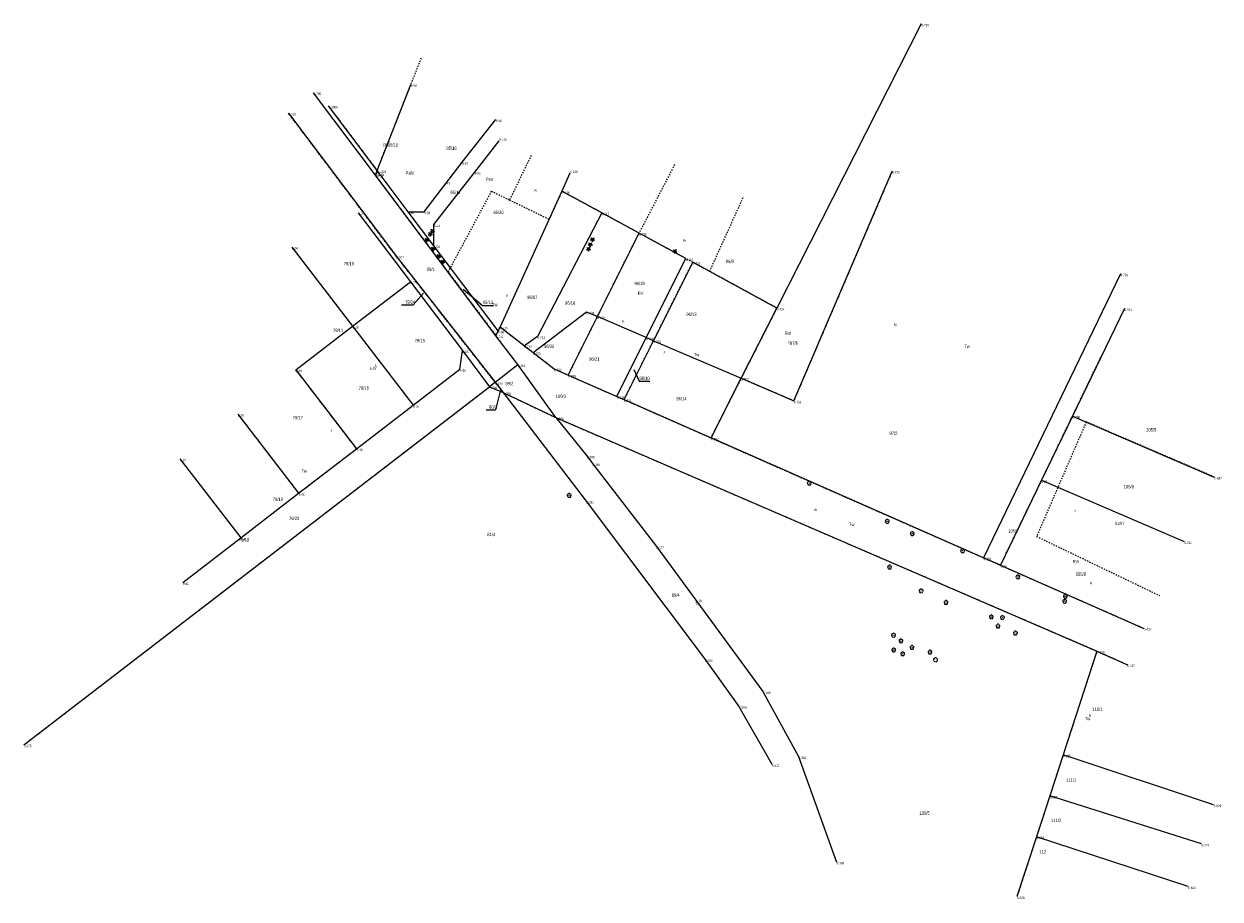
# Model space of a CAD drawing. Header units: metres. Extents: x -1013 to 1493500, y -5789517 to 1032.
# Tile 7 of 66: x 1493050 to 1493500, y -5788159 to -5787830. Entities that reach past the tile are written whole.
import ezdxf
from ezdxf.xclip import XClip

# ---------------------------------------------------------------- set-up
doc = ezdxf.new("R2010")
doc.units = ezdxf.units.M
doc.header["$MEASUREMENT"] = 0
doc.header["$XCLIPFRAME"] = 0
doc.linetypes.add('GUZ', pattern=[1, 0.5, -0.5])
doc.layers.add('820-G Rysunki Obrazki', color=7, linetype='Continuous')
for name, color, linetype, lineweight in [('ex_02_DXF_MZ_500_1_Dzialki7', 7, 'Continuous', 18), ('ex_02_DXF_MZ_500_1_Numery_dzialek7', 7, 'Continuous', 18), ('ex_02_DXF_MZ_500_1_Numery_konturow3', 3, 'Continuous', 18), ('ex_02_DXF_MZ_500_1_Numery_punktow7', 7, 'Continuous', 18), ('ex_02_DXF_MZ_500_1_Numery_uzytkow3', 3, 'Continuous', 18), ('ex_02_DXF_MZ_500_1_OBOP_T_03', 3, 'Continuous', 18), ('ex_02_DXF_MZ_500_1_OBOP_T_13', 3, 'Continuous', 18), ('ex_02_DXF_MZ_500_1_Uzytki3', 3, 'Continuous', 18)]:
    doc.layers.add(name, color=color, linetype=linetype, lineweight=lineweight)
doc.styles.add('STYL_AUTOMATYCZNY_4', font='Arial.ttf', dxfattribs={"width": 0.7})

# ---------------------------------------------------------------- blocks, each defined once
blk = doc.blocks.new('Rysunek_2_1', base_point=(-5953959.03, -11577858.29))
at = {"layer": 'ex_02_DXF_MZ_500_1_Dzialki7', "color": 7, "linetype": 'Continuous', "lineweight": 18}
for p, q in [((1493388, -5787830.17), (1493333.71, -5787937.05)), ((1493183.28, -5787885.33), (1493196.01, -5787852.93)), ((1493182.63, -5787886.98), (1493159.38, -5787856.01)), ((1493183.28, -5787885.33), (1493165, -5787860.99)), ((1493149.95, -5787863.75), (1493190.51, -5787917.58)), ((1493215.27, -5787882.2), (1493227.94, -5787866.12)), ((1493220.01, -5787885.89), (1493229.18, -5787874.09)), ((1493201.02, -5787900.81), (1493215.27, -5787882.2)), ((1493182.63, -5787886.98), (1493183.28, -5787885.33)), ((1493227.99, -5787947.41), (1493182.63, -5787886.98)), ((1493194.96, -5787900.78), (1493183.28, -5787885.33)), ((1493204.66, -5787905.62), (1493220.01, -5787885.89)), ((1493255.83, -5787886.24), (1493252.82, -5787893.08)), ((1493340.01, -5787971.93), (1493377.03, -5787885.52)), ((1493252.82, -5787893.08), (1493229.51, -5787944.1)), ((1493267.76, -5787901.2), (1493252.82, -5787893.08)), ((1493176.19, -5787901.18), (1493195.78, -5787927.11)), ((1493204.61, -5787913.56), (1493194.96, -5787900.78)), ((1493194.96, -5787900.78), (1493201.02, -5787900.81)), ((1493267.76, -5787901.2), (1493243.6, -5787947.66)), ((1493281.81, -5787908.84), (1493267.76, -5787901.2)), ((1493204.61, -5787913.56), (1493204.66, -5787905.62)), ((1493266.15, -5787940.22), (1493281.81, -5787908.84)), ((1493299.38, -5787918.39), (1493281.81, -5787908.84)), ((1493151.17, -5787914.1), (1493174.02, -5787943.84)), ((1493228.83, -5787945.59), (1493204.61, -5787913.56)), ((1493190.51, -5787917.58), (1493227.66, -5787964.92)), ((1493284.52, -5787948.11), (1493299.38, -5787918.39)), ((1493302.01, -5787919.82), (1493287.27, -5787949.29)), ((1493333.71, -5787937.05), (1493302.01, -5787919.82)), ((1493462.94, -5787924.15), (1493411.41, -5788030.96)), ((1493174.02, -5787943.84), (1493195.78, -5787927.11)), ((1493195.78, -5787927.11), (1493215.37, -5787953.04)), ((1493241.97, -5787953.74), (1493262.02, -5787938.45)), ((1493262.02, -5787938.45), (1493266.15, -5787940.22)), ((1493320.29, -5787963.45), (1493333.71, -5787937.05)), ((1493464.39, -5787937.25), (1493444.9, -5787977.64)), ((1493255.18, -5787962.23), (1493266.15, -5787940.22)), ((1493284.52, -5787948.11), (1493266.15, -5787940.22)), ((1493152.71, -5787960.22), (1493174.02, -5787943.84)), ((1493174.02, -5787943.84), (1493196.87, -5787973.57)), ((1493227.99, -5787947.41), (1493228.83, -5787945.59)), ((1493236.17, -5787958.3), (1493227.99, -5787947.41)), ((1493229.51, -5787944.1), (1493228.83, -5787945.59)), ((1493229.51, -5787944.1), (1493238.68, -5787951.19)), ((1493243.6, -5787947.66), (1493238.68, -5787951.19)), ((1493238.68, -5787951.19), (1493241.97, -5787953.74)), ((1493273.43, -5787970.26), (1493284.52, -5787948.11)), ((1493276.17, -5787971.47), (1493287.27, -5787949.29)), ((1493287.27, -5787949.29), (1493284.52, -5787948.11)), ((1493287.27, -5787949.29), (1493320.29, -5787963.45)), ((1493214.42, -5787960.07), (1493215.37, -5787953.04)), ((1493215.37, -5787953.04), (1493225.61, -5787966.6)), ((1493241.97, -5787953.74), (1493249.86, -5787959.88)), ((1493152.71, -5787960.22), (1493175.56, -5787989.95)), ((1493196.87, -5787973.57), (1493214.42, -5787960.07)), ((1493227.66, -5787964.92), (1493236.17, -5787958.3)), ((1493250.55, -5787978.25), (1493236.17, -5787958.3)), ((1493249.86, -5787959.88), (1493255.18, -5787962.23)), ((1493227.66, -5787964.92), (1493225.61, -5787966.6)), ((1493227.66, -5787964.92), (1493230.73, -5787968.83)), ((1493255.18, -5787962.23), (1493273.43, -5787970.26)), ((1493308.9, -5787985.86), (1493320.29, -5787963.45)), ((1493320.29, -5787963.45), (1493340.01, -5787971.93)), ((1493050.41, -5788101.31), (1493225.61, -5787966.6)), ((1493225.61, -5787966.6), (1493230.73, -5787968.83)), ((1493230.73, -5787968.83), (1493250.55, -5787978.25)), ((1493230.73, -5787968.83), (1493261.98, -5788009.72)), ((1493175.56, -5787989.95), (1493196.87, -5787973.57)), ((1493273.43, -5787970.26), (1493276.17, -5787971.47)), ((1493276.17, -5787971.47), (1493308.9, -5787985.86)), ((1493130.91, -5787976.98), (1493153.76, -5788006.7)), ((1493250.55, -5787978.25), (1493454.07, -5788066.03)), ((1493250.55, -5787978.25), (1493262.22, -5787992.67)), ((1493444.9, -5787977.64), (1493433.26, -5788001.78)), ((1493444.9, -5787977.64), (1493498.2, -5788000.57)), ((1493411.41, -5788030.96), (1493308.9, -5787985.86)), ((1493153.76, -5788006.7), (1493175.56, -5787989.95)), ((1493109.12, -5787993.74), (1493131.97, -5788023.47)), ((1493262.22, -5787992.67), (1493264.29, -5787995.5)), ((1493264.29, -5787995.5), (1493288.34, -5788026.66)), ((1493433.26, -5788001.78), (1493417.81, -5788033.78)), ((1493433.26, -5788001.78), (1493486.94, -5788024.89)), ((1493131.97, -5788023.47), (1493153.76, -5788006.7)), ((1493261.98, -5788009.72), (1493306.66, -5788069.21)), ((1493110.16, -5788040.23), (1493131.97, -5788023.47)), ((1493288.34, -5788026.66), (1493328.39, -5788081.26)), ((1493417.81, -5788033.78), (1493411.41, -5788030.96)), ((1493417.81, -5788033.78), (1493471.76, -5788057.51)), ((1493454.07, -5788066.03), (1493441.36, -5788105.07)), ((1493454.07, -5788066.03), (1493465.52, -5788071.17)), ((1493306.66, -5788069.21), (1493319.39, -5788086.85)), ((1493328.39, -5788081.26), (1493341.84, -5788105.76)), ((1493319.39, -5788086.85), (1493331.73, -5788108.62)), ((1493441.36, -5788105.07), (1493436.34, -5788120.54)), ((1493497.96, -5788123.85), (1493441.36, -5788105.07)), ((1493341.84, -5788105.76), (1493356.13, -5788145.41)), ((1493436.34, -5788120.54), (1493431.33, -5788135.87)), ((1493493.36, -5788138.61), (1493436.34, -5788120.54)), ((1493431.33, -5788135.87), (1493423.99, -5788158.41)), ((1493488.38, -5788154.62), (1493431.33, -5788135.87))]:
    blk.add_line(p, q, dxfattribs=at)
at = {"layer": 'ex_02_DXF_MZ_500_1_Numery_dzialek7', "color": 7, "linetype": 'Continuous', "lineweight": 18}
for p, q in [((1493200.69, -5787931.39), (1493196.84, -5787935.83)), ((1493215.68, -5787929.89), (1493222.97, -5787936)), ((1493192.5, -5787935.83), (1493196.84, -5787935.83)), ((1493222.97, -5787936), (1493227.03, -5787936)), ((1493279.86, -5787960.11), (1493281.92, -5787964.48)), ((1493281.92, -5787964.48), (1493285.93, -5787964.48)), ((1493229.64, -5787967.75), (1493227.77, -5787975.28)), ((1493224.3, -5787975.28), (1493227.77, -5787975.28))]:
    blk.add_line(p, q, dxfattribs=at)
at = {"layer": 'ex_02_DXF_MZ_500_1_OBOP_T_03', "color": 3, "linetype": 'Continuous', "lineweight": 18}
for p, q in [((1493201.13, -5787911.73), (1493201.61, -5787911.37)), ((1493201.61, -5787911.37), (1493201.42, -5787910.8)), ((1493201.42, -5787910.8), (1493201.91, -5787911.15)), ((1493201.91, -5787911.15), (1493202.39, -5787910.79)), ((1493202.39, -5787910.79), (1493202.21, -5787911.36)), ((1493202.21, -5787911.36), (1493202.7, -5787911.71)), ((1493202.47, -5787909.55), (1493202.95, -5787909.19)), ((1493203.07, -5787909.54), (1493202.47, -5787909.55)), ((1493202.95, -5787909.19), (1493202.76, -5787908.62)), ((1493202.76, -5787908.62), (1493203.25, -5787908.97)), ((1493203.26, -5787910.11), (1493203.07, -5787909.54)), ((1493203.25, -5787908.97), (1493203.73, -5787908.61)), ((1493203.44, -5787909.53), (1493203.26, -5787910.11)), ((1493203.34, -5787908.32), (1493203.82, -5787907.96)), ((1493203.94, -5787908.31), (1493203.34, -5787908.32)), ((1493204.04, -5787909.53), (1493203.44, -5787909.53)), ((1493203.73, -5787908.61), (1493203.55, -5787909.18)), ((1493203.55, -5787909.18), (1493204.04, -5787909.53)), ((1493203.82, -5787907.96), (1493203.63, -5787907.39)), ((1493203.63, -5787907.39), (1493204.12, -5787907.74)), ((1493204.13, -5787908.88), (1493203.94, -5787908.31)), ((1493204.12, -5787907.74), (1493204.6, -5787907.38)), ((1493204.31, -5787908.3), (1493204.13, -5787908.88)), ((1493204.91, -5787908.3), (1493204.31, -5787908.3)), ((1493204.6, -5787907.38), (1493204.42, -5787907.95)), ((1493204.42, -5787907.95), (1493204.91, -5787908.3)), ((1493263.53, -5787911.55), (1493264.01, -5787911.19)), ((1493264.13, -5787911.54), (1493263.53, -5787911.55)), ((1493264.01, -5787911.19), (1493263.81, -5787910.63)), ((1493263.81, -5787910.63), (1493264.3, -5787910.97)), ((1493264.32, -5787912.11), (1493264.13, -5787911.54)), ((1493264.3, -5787910.97), (1493264.79, -5787910.61)), ((1493264.5, -5787911.54), (1493264.32, -5787912.11)), ((1493265.1, -5787911.53), (1493264.5, -5787911.54)), ((1493264.79, -5787910.61), (1493264.61, -5787911.19)), ((1493264.61, -5787911.19), (1493265.1, -5787911.53)), ((1493201.73, -5787911.72), (1493201.13, -5787911.73)), ((1493201.92, -5787912.29), (1493201.73, -5787911.72)), ((1493202.1, -5787911.71), (1493201.92, -5787912.29)), ((1493202.7, -5787911.71), (1493202.1, -5787911.71)), ((1493203.56, -5787915.02), (1493204.04, -5787914.66)), ((1493204.16, -5787915.01), (1493203.56, -5787915.02)), ((1493204.04, -5787914.66), (1493203.85, -5787914.09)), ((1493203.85, -5787914.09), (1493204.34, -5787914.44)), ((1493204.35, -5787915.58), (1493204.16, -5787915.01)), ((1493204.34, -5787914.44), (1493204.82, -5787914.08)), ((1493204.53, -5787915), (1493204.35, -5787915.58)), ((1493205.13, -5787915), (1493204.53, -5787915)), ((1493204.82, -5787914.08), (1493204.64, -5787914.65)), ((1493204.64, -5787914.65), (1493205.13, -5787915)), ((1493262.01, -5787915.11), (1493262.49, -5787914.75)), ((1493262.61, -5787915.11), (1493262.01, -5787915.11)), ((1493262.49, -5787914.75), (1493262.3, -5787914.19)), ((1493262.3, -5787914.19), (1493262.79, -5787914.53)), ((1493262.8, -5787915.67), (1493262.61, -5787915.11)), ((1493262.69, -5787913.41), (1493263.17, -5787913.05)), ((1493263.29, -5787913.4), (1493262.69, -5787913.41)), ((1493262.79, -5787914.53), (1493263.27, -5787914.17)), ((1493262.98, -5787915.1), (1493262.8, -5787915.67)), ((1493263.17, -5787913.05), (1493262.98, -5787912.48)), ((1493262.98, -5787912.48), (1493263.47, -5787912.83)), ((1493263.58, -5787915.09), (1493262.98, -5787915.1)), ((1493263.27, -5787914.17), (1493263.09, -5787914.75)), ((1493263.09, -5787914.75), (1493263.58, -5787915.09)), ((1493263.48, -5787913.97), (1493263.29, -5787913.4)), ((1493263.47, -5787912.83), (1493263.95, -5787912.47)), ((1493263.66, -5787913.4), (1493263.48, -5787913.97)), ((1493264.26, -5787913.39), (1493263.66, -5787913.4)), ((1493263.95, -5787912.47), (1493263.77, -5787913.04)), ((1493263.77, -5787913.04), (1493264.26, -5787913.39)), ((1493294.5, -5787915.99), (1493294.98, -5787915.64)), ((1493295.1, -5787915.99), (1493294.5, -5787915.99)), ((1493294.98, -5787915.64), (1493294.79, -5787915.07)), ((1493294.79, -5787915.07), (1493295.28, -5787915.41)), ((1493295.29, -5787916.56), (1493295.1, -5787915.99)), ((1493295.28, -5787915.41), (1493295.76, -5787915.06)), ((1493295.47, -5787915.98), (1493295.29, -5787916.56)), ((1493296.07, -5787915.98), (1493295.47, -5787915.98)), ((1493295.76, -5787915.06), (1493295.58, -5787915.63)), ((1493295.58, -5787915.63), (1493296.07, -5787915.98)), ((1493205.66, -5787917.87), (1493206.14, -5787917.51)), ((1493206.26, -5787917.86), (1493205.66, -5787917.87)), ((1493206.14, -5787917.51), (1493205.95, -5787916.94)), ((1493205.95, -5787916.94), (1493206.44, -5787917.29)), ((1493206.45, -5787918.43), (1493206.26, -5787917.86)), ((1493206.44, -5787917.29), (1493206.92, -5787916.93)), ((1493206.63, -5787917.85), (1493206.45, -5787918.43)), ((1493207.23, -5787917.85), (1493206.63, -5787917.85)), ((1493206.92, -5787916.93), (1493206.74, -5787917.5)), ((1493206.74, -5787917.5), (1493207.23, -5787917.85)), ((1493207.2, -5787919.94), (1493207.68, -5787919.58)), ((1493207.8, -5787919.93), (1493207.2, -5787919.94)), ((1493207.68, -5787919.58), (1493207.49, -5787919.01)), ((1493207.49, -5787919.01), (1493207.98, -5787919.36)), ((1493207.99, -5787920.5), (1493207.8, -5787919.93)), ((1493207.98, -5787919.36), (1493208.46, -5787919)), ((1493208.17, -5787919.92), (1493207.99, -5787920.5)), ((1493208.77, -5787919.92), (1493208.17, -5787919.92)), ((1493208.46, -5787919), (1493208.28, -5787919.57)), ((1493208.28, -5787919.57), (1493208.77, -5787919.92))]:
    blk.add_line(p, q, dxfattribs=at)
for centre in [(1493201.91, -5787911.46), (1493203.25, -5787909.28), (1493204.12, -5787908.05), (1493264.31, -5787911.29), (1493204.34, -5787914.75), (1493262.79, -5787914.85), (1493263.47, -5787913.14), (1493295.28, -5787915.73), (1493206.44, -5787917.6), (1493207.98, -5787919.67)]:
    blk.add_circle(centre, 0.045, dxfattribs=at)
at = {"layer": 'ex_02_DXF_MZ_500_1_OBOP_T_13', "color": 3, "linetype": 'Continuous', "lineweight": 18}
for centre in [(1493345.85, -5788002.88), (1493255.55, -5788007.49), (1493375.19, -5788017.25), (1493384.6, -5788021.89), (1493403.54, -5788028.32), (1493376.06, -5788034.45), (1493424.34, -5788038.14), (1493387.95, -5788043.43), (1493442.19, -5788045.47), (1493397.32, -5788047.76), (1493441.95, -5788047.29), (1493414.36, -5788053.21), (1493418.53, -5788053.46), (1493377.55, -5788060.11), (1493416.84, -5788056.68), (1493423.43, -5788059.28), (1493380.35, -5788062.22), (1493377.63, -5788065.64), (1493381.01, -5788067.09), (1493384.51, -5788064.67), (1493391.3, -5788066.43), (1493393.35, -5788069.33)]:
    blk.add_circle(centre, 0.045, dxfattribs=at)
for centre, start, end in [((1493345.49, -5788002.77), 102.1445, 221.86), ((1493345.63, -5788003.18), 174.1482, 293.8542), ((1493345.85, -5788002.51), 30.1401, 149.8599), ((1493346.07, -5788003.18), 246.1458, 5.8518), ((1493346.21, -5788002.77), 318.14, 77.8555), ((1493255.19, -5788007.37), 102.1445, 221.86), ((1493255.33, -5788007.79), 174.1482, 293.8542), ((1493255.55, -5788007.12), 30.1401, 149.8599), ((1493255.77, -5788007.79), 246.1458, 5.8518), ((1493255.9, -5788007.37), 318.14, 77.8555), ((1493374.83, -5788017.14), 102.1445, 221.86), ((1493374.97, -5788017.55), 174.1482, 293.8542), ((1493375.19, -5788016.88), 30.1401, 149.8599), ((1493375.41, -5788017.55), 246.1458, 5.8518), ((1493375.55, -5788017.14), 318.14, 77.8555), ((1493384.24, -5788021.78), 102.1445, 221.86), ((1493384.38, -5788022.19), 174.1482, 293.8542), ((1493384.6, -5788021.52), 30.1401, 149.8599), ((1493384.82, -5788022.19), 246.1458, 5.8518), ((1493384.96, -5788021.78), 318.14, 77.8555), ((1493403.18, -5788028.21), 102.1445, 221.86), ((1493403.32, -5788028.62), 174.1482, 293.8542), ((1493403.54, -5788027.95), 30.1401, 149.8599), ((1493403.76, -5788028.62), 246.1458, 5.8518), ((1493403.9, -5788028.21), 318.14, 77.8555), ((1493375.71, -5788034.34), 102.1445, 221.86), ((1493375.84, -5788034.76), 174.1482, 293.8542), ((1493376.06, -5788034.08), 30.1401, 149.8599), ((1493376.28, -5788034.76), 246.1458, 5.8518), ((1493376.42, -5788034.34), 318.14, 77.8555), ((1493424.34, -5788037.77), 30.1401, 149.8599), ((1493423.99, -5788038.03), 102.1445, 221.86), ((1493424.12, -5788038.45), 174.1482, 293.8542), ((1493424.56, -5788038.45), 246.1458, 5.8518), ((1493424.7, -5788038.03), 318.14, 77.8555), ((1493387.59, -5788043.31), 102.1445, 221.86), ((1493387.73, -5788043.73), 174.1482, 293.8542), ((1493387.95, -5788043.05), 30.1401, 149.8599), ((1493388.17, -5788043.73), 246.1458, 5.8518), ((1493388.3, -5788043.31), 318.14, 77.8555), ((1493441.83, -5788045.35), 102.1445, 221.86), ((1493441.97, -5788045.77), 174.1482, 293.8542), ((1493441.95, -5788046.92), 30.1401, 149.8599), ((1493442.19, -5788045.09), 30.1401, 149.8599), ((1493442.41, -5788045.77), 246.1458, 5.8518), ((1493442.54, -5788045.35), 318.14, 77.8555), ((1493396.96, -5788047.65), 102.1445, 221.86), ((1493397.1, -5788048.07), 174.1482, 293.8542), ((1493397.32, -5788047.39), 30.1401, 149.8599), ((1493397.54, -5788048.07), 246.1458, 5.8518), ((1493397.68, -5788047.65), 318.14, 77.8555), ((1493441.59, -5788047.17), 102.1445, 221.86), ((1493441.73, -5788047.59), 174.1482, 293.8542), ((1493442.17, -5788047.59), 246.1458, 5.8518), ((1493442.31, -5788047.17), 318.14, 77.8555), ((1493414, -5788053.1), 102.1445, 221.86), ((1493414.14, -5788053.51), 174.1482, 293.8542), ((1493414.36, -5788052.84), 30.1401, 149.8599), ((1493414.58, -5788053.51), 246.1458, 5.8518), ((1493414.72, -5788053.1), 318.14, 77.8555), ((1493418.17, -5788053.35), 102.1445, 221.86), ((1493418.31, -5788053.76), 174.1482, 293.8542), ((1493418.53, -5788053.09), 30.1401, 149.8599), ((1493418.75, -5788053.76), 246.1458, 5.8518), ((1493418.89, -5788053.35), 318.14, 77.8555), ((1493377.19, -5788060), 102.1445, 221.86), ((1493377.55, -5788059.74), 30.1401, 149.8599), ((1493377.91, -5788060), 318.14, 77.8555), ((1493416.49, -5788056.56), 102.1445, 221.86), ((1493416.62, -5788056.98), 174.1482, 293.8542), ((1493416.84, -5788056.3), 30.1401, 149.8599), ((1493417.06, -5788056.98), 246.1458, 5.8518), ((1493417.2, -5788056.56), 318.14, 77.8555), ((1493423.07, -5788059.17), 102.1445, 221.86), ((1493423.21, -5788059.59), 174.1482, 293.8542), ((1493423.43, -5788058.91), 30.1401, 149.8599), ((1493423.65, -5788059.59), 246.1458, 5.8518), ((1493423.79, -5788059.17), 318.14, 77.8555), ((1493377.33, -5788060.41), 174.1482, 293.8542), ((1493377.77, -5788060.41), 246.1458, 5.8518), ((1493379.99, -5788062.11), 102.1445, 221.86), ((1493380.13, -5788062.52), 174.1482, 293.8542), ((1493380.35, -5788061.85), 30.1401, 149.8599), ((1493380.57, -5788062.52), 246.1458, 5.8518), ((1493380.71, -5788062.11), 318.14, 77.8555), ((1493384.15, -5788064.56), 102.1445, 221.86), ((1493384.51, -5788064.3), 30.1401, 149.8599), ((1493384.87, -5788064.56), 318.14, 77.8555), ((1493377.27, -5788065.53), 102.1445, 221.86), ((1493377.41, -5788065.94), 174.1482, 293.8542), ((1493377.63, -5788065.27), 30.1401, 149.8599), ((1493377.85, -5788065.94), 246.1458, 5.8518), ((1493377.99, -5788065.53), 318.14, 77.8555), ((1493380.65, -5788066.98), 102.1445, 221.86), ((1493380.79, -5788067.39), 174.1482, 293.8542), ((1493381.01, -5788066.72), 30.1401, 149.8599), ((1493381.23, -5788067.39), 246.1458, 5.8518), ((1493381.37, -5788066.98), 318.14, 77.8555), ((1493384.29, -5788064.97), 174.1482, 293.8542), ((1493384.73, -5788064.97), 246.1458, 5.8518), ((1493390.94, -5788066.32), 102.1445, 221.86), ((1493391.08, -5788066.73), 174.1482, 293.8542), ((1493391.3, -5788066.06), 30.1401, 149.8599), ((1493391.52, -5788066.73), 246.1458, 5.8518), ((1493391.66, -5788066.32), 318.14, 77.8555), ((1493392.99, -5788069.22), 102.1445, 221.86), ((1493393.35, -5788068.96), 30.1401, 149.8599), ((1493393.71, -5788069.22), 318.14, 77.8555), ((1493393.13, -5788069.63), 174.1482, 293.8542), ((1493393.57, -5788069.63), 246.1458, 5.8518)]:
    blk.add_arc(centre, 0.375, start, end, dxfattribs=at)
at = {"layer": 'ex_02_DXF_MZ_500_1_Uzytki3', "color": 3, "linetype": 'GUZ', "lineweight": 18}
for p, q in [((1493183.28, -5787885.33), (1493200.05, -5787842.66)), ((1493190.51, -5787917.58), (1493149.95, -5787863.75)), ((1493167.87, -5787864.82), (1493183.28, -5787885.33)), ((1493241.24, -5787879.59), (1493233.06, -5787896.44)), ((1493295.19, -5787883.07), (1493281.81, -5787908.84)), ((1493182.63, -5787886.98), (1493183.28, -5787885.33)), ((1493209.98, -5787923.41), (1493182.63, -5787886.98)), ((1493377.03, -5787885.52), (1493340.01, -5787971.93)), ((1493226.23, -5787893.11), (1493209.98, -5787923.41)), ((1493233.06, -5787896.44), (1493226.23, -5787893.11)), ((1493252.82, -5787893.08), (1493247.92, -5787903.65)), ((1493281.81, -5787908.84), (1493252.82, -5787893.08)), ((1493247.92, -5787903.65), (1493233.06, -5787896.44)), ((1493308.38, -5787923.28), (1493321.17, -5787895.02)), ((1493255.18, -5787962.23), (1493281.81, -5787908.84)), ((1493299.38, -5787918.39), (1493281.81, -5787908.84)), ((1493193.38, -5787921.24), (1493190.51, -5787917.58)), ((1493276.17, -5787971.47), (1493302.01, -5787919.82)), ((1493302.01, -5787919.82), (1493299.38, -5787918.39)), ((1493308.38, -5787923.28), (1493302.01, -5787919.82)), ((1493227.66, -5787964.92), (1493193.38, -5787921.24)), ((1493209.98, -5787923.41), (1493227.99, -5787947.41)), ((1493333.71, -5787937.05), (1493308.38, -5787923.28)), ((1493320.29, -5787963.45), (1493333.71, -5787937.05)), ((1493227.99, -5787947.41), (1493229.51, -5787944.1)), ((1493229.51, -5787944.1), (1493238.68, -5787951.19)), ((1493238.68, -5787951.19), (1493241.97, -5787953.74)), ((1493241.97, -5787953.74), (1493249.86, -5787959.88)), ((1493444.9, -5787977.64), (1493455.65, -5787955.35)), ((1493175.56, -5787989.95), (1493152.71, -5787960.22)), ((1493249.86, -5787959.88), (1493255.18, -5787962.23)), ((1493225.61, -5787966.6), (1493227.66, -5787964.92)), ((1493227.66, -5787964.92), (1493230.73, -5787968.83)), ((1493255.18, -5787962.23), (1493273.43, -5787970.26)), ((1493308.9, -5787985.86), (1493320.29, -5787963.45)), ((1493340.01, -5787971.93), (1493320.29, -5787963.45)), ((1493050.41, -5788101.31), (1493225.61, -5787966.6)), ((1493230.73, -5787968.83), (1493250.55, -5787978.25)), ((1493273.43, -5787970.26), (1493276.17, -5787971.47)), ((1493276.17, -5787971.47), (1493304.32, -5787983.85)), ((1493130.91, -5787976.98), (1493153.76, -5788006.7)), ((1493250.55, -5787978.25), (1493395.49, -5788040.76)), ((1493417.81, -5788033.78), (1493444.9, -5787977.64)), ((1493450.04, -5787979.85), (1493431.39, -5788022.92)), ((1493498.2, -5788000.57), (1493450.04, -5787979.85)), ((1493304.32, -5787983.85), (1493308.9, -5787985.86)), ((1493308.9, -5787985.86), (1493355.39, -5788006.32)), ((1493153.76, -5788006.7), (1493175.56, -5787989.95)), ((1493355.39, -5788006.32), (1493397.32, -5788024.76)), ((1493431.39, -5788022.92), (1493477.58, -5788045.13)), ((1493397.32, -5788024.76), (1493417.81, -5788033.78)), ((1493417.81, -5788033.78), (1493471.76, -5788057.51)), ((1493395.49, -5788040.76), (1493454.07, -5788066.03)), ((1493454.07, -5788066.03), (1493441.35, -5788105.07)), ((1493454.07, -5788066.03), (1493465.52, -5788071.17)), ((1493441.35, -5788105.07), (1493436.34, -5788120.55)), ((1493436.34, -5788120.55), (1493431.33, -5788135.87)), ((1493431.33, -5788135.87), (1493423.99, -5788158.41))]:
    blk.add_line(p, q, dxfattribs=at)
at = {"layer": 'ex_02_DXF_MZ_500_1_Numery_dzialek7', "color": 7, "linetype": 'Continuous', "lineweight": 18, "char_height": 1.26, "style": 'STYL_AUTOMATYCZNY_4'}
for s, insert, attachment_point in [('\\A1;{\\pql;\\fArial|b0|i0|c238|p0;\\W0.700000;95/10}', (1493187.28, -5787875.04), 1), ('\\A1;{\\pql;\\fArial|b0|i0|c238|p0;\\W0.700000;95/16}', (1493209.36, -5787876.89), 4), ('\\A1;{\\pql;\\fArial|b0|i0|c238|p0;\\W0.700000;95/5}', (1493182.99, -5787886.13), 1), ('\\A1;{\\pql;\\fArial|b0|i0|c238|p0;\\W0.700000;95/11}', (1493210.86, -5787892.91), 1), ('\\A1;{\\pql;\\fArial|b0|i0|c238|p0;\\W0.700000;95/20}', (1493226.99, -5787901.05), 4), ('\\A1;{\\pql;\\fArial|b0|i0|c238|p0;\\W0.700000;79/10}', (1493170.74, -5787920.36), 4), ('\\A1;{\\pql;\\fArial|b0|i0|c238|p0;\\W0.700000;96/9}', (1493314.44, -5787918.87), 1), ('\\A1;{\\pql;\\fArial|b0|i0|c238|p0;\\W0.700000;89/1}', (1493201.95, -5787921.8), 1), ('\\A1;{\\pql;\\fArial|b0|i0|c238|p0;\\W0.700000;96/19}', (1493280.1, -5787927.15), 1), ('\\A1;{\\pql;\\fArial|b0|i0|c238|p0;\\W0.700000;79/24}', (1493193.81, -5787934.15), 1), ('\\A1;{\\pql;\\fArial|b0|i0|c238|p0;\\W0.700000;96/17}', (1493239.71, -5787932.34), 1), ('\\A1;{\\pql;\\fArial|b0|i0|c238|p0;\\W0.700000;95/13}', (1493223.02, -5787935.53), 7), ('\\A1;{\\pql;\\fArial|b0|i0|c238|p0;\\W0.700000;96/18}', (1493253.97, -5787934.51), 1), ('\\A1;{\\pql;\\fArial|b0|i0|c238|p0;\\W0.700000;96/13}', (1493299.6, -5787938.75), 1), ('\\A1;{\\pql;\\fArial|b0|i0|c238|p0;\\W0.700000;79/11}', (1493166.69, -5787944.78), 1), ('\\A1;{\\pql;\\fArial|b0|i0|c238|p0;\\W0.700000;79/15}', (1493197.4, -5787949.27), 4), ('\\A1;{\\pql;\\fArial|b0|i0|c238|p0;\\W0.700000;96/20}', (1493246.1, -5787950.77), 1), ('\\A1;{\\pql;\\fArial|b0|i0|c238|p0;\\W0.700000;97/6}', (1493338.57, -5787949.59), 1), ('\\A1;{\\pql;\\fArial|b0|i0|c238|p0;\\W0.700000;96/21}', (1493263.05, -5787955.59), 1), ('\\A1;{\\pql;\\fArial|b0|i0|c238|p0;\\W0.700000;89/2}', (1493231.51, -5787964.79), 1), ('\\A1;{\\pql;\\fArial|b0|i0|c238|p0;\\W0.700000;96/10}', (1493281.97, -5787962.8), 1), ('\\A1;{\\pql;\\fArial|b0|i0|c238|p0;\\W0.700000;79/16}', (1493176.36, -5787967.12), 4), ('\\A1;{\\pql;\\fArial|b0|i0|c238|p0;\\W0.700000;109/3}', (1493250.47, -5787969.58), 1), ('\\A1;{\\pql;\\fArial|b0|i0|c238|p0;\\W0.700000;80/2}', (1493225.41, -5787973.6), 1), ('\\A1;{\\pql;\\fArial|b0|i0|c238|p0;\\W0.700000;96/14}', (1493295.86, -5787970.5), 1), ('\\A1;{\\pql;\\fArial|b0|i0|c238|p0;\\W0.700000;79/17}', (1493151.51, -5787978.27), 4), ('\\A1;{\\pql;\\fArial|b0|i0|c238|p0;\\W0.700000;97/2}', (1493376.04, -5787983.52), 1), ('\\A1;{\\pql;\\fArial|b0|i0|c238|p0;\\W0.700000;105/5}', (1493472.59, -5787982.19), 1), ('\\A1;{\\pql;\\fArial|b0|i0|c238|p0;\\W0.700000;105/8}', (1493464.14, -5788004.22), 4), ('\\A1;{\\pql;\\fArial|b0|i0|c238|p0;\\W0.700000;79/18}', (1493144.03, -5788008.32), 1), ('\\A1;{\\pql;\\fArial|b0|i0|c238|p0;\\W0.700000;79/23}', (1493150.12, -5788016.16), 4), ('\\A1;{\\pql;\\fArial|b0|i0|c238|p0;\\W0.700000;79/19}', (1493131.29, -5788023.56), 1), ('\\A1;{\\pql;\\fArial|b0|i0|c238|p0;\\W0.700000;81/4}', (1493224.73, -5788021.56), 1), ('\\A1;{\\pql;\\fArial|b0|i0|c238|p0;\\W0.700000;105/7}', (1493420.74, -5788020.83), 4), ('\\A1;{\\pql;\\fArial|b0|i0|c238|p0;\\W0.700000;105/9}', (1493446.12, -5788037.11), 4), ('\\A1;{\\pql;\\fArial|b0|i0|c238|p0;\\W0.700000;89/4}', (1493294.1, -5788044.36), 1), ('\\A1;{\\pql;\\fArial|b0|i0|c238|p0;\\W0.700000;110/1}', (1493452.34, -5788087.34), 1), ('\\A1;{\\pql;\\fArial|b0|i0|c238|p0;\\W0.700000;111/1}', (1493442.47, -5788113.94), 1), ('\\A1;{\\pql;\\fArial|b0|i0|c238|p0;\\W0.700000;109/5}', (1493387.3, -5788127.02), 4), ('\\A1;{\\pql;\\fArial|b0|i0|c238|p0;\\W0.700000;111/2}', (1493436.82, -5788129.12), 1), ('\\A1;{\\pql;\\fArial|b0|i0|c238|p0;\\W0.700000;112}', (1493432.43, -5788140.92), 1)]:
    blk.add_mtext(s, dxfattribs=dict(at, insert=insert, attachment_point=attachment_point))
at = {"layer": 'ex_02_DXF_MZ_500_1_Numery_konturow3', "color": 3, "linetype": 'Continuous', "lineweight": 18, "char_height": 1.26, "style": 'STYL_AUTOMATYCZNY_4'}
for s, insert, attachment_point in [('\\A1;{\\pql;\\fArial|b0|i0|c238|p0;\\W0.700000;RV}', (1493185.57, -5787875.04), 1), ('\\A1;{\\pql;\\fArial|b0|i0|c238|p0;\\W0.700000;PsIV}', (1493194.02, -5787885.62), 1), ('\\A1;{\\pql;\\fArial|b0|i0|c238|p0;\\W0.700000;PsV}', (1493224.2, -5787888), 1), ('\\A1;{\\pql;\\fArial|b0|i0|c238|p0;\\W0.700000;RV}', (1493281.35, -5787930.84), 1), ('\\A1;{\\pql;\\fArial|b0|i0|c238|p0;\\W0.700000;Tw}', (1493226.52, -5787935.07), 1), ('\\A1;{\\pql;\\fArial|b0|i0|c238|p0;\\W0.700000;RVI}', (1493336.62, -5787945.91), 1), ('\\A1;{\\pql;\\fArial|b0|i0|c238|p0;\\W0.700000;Tw}', (1493404.17, -5787951.46), 4), ('\\A1;{\\pql;\\fArial|b0|i0|c238|p0;\\W0.700000;Tw}', (1493302.41, -5787953.87), 1), ('\\A1;{\\pql;\\fArial|b0|i0|c238|p0;\\W0.700000;ŁIV}', (1493180.77, -5787959.07), 1), ('\\A1;{\\pql;\\fArial|b0|i0|c238|p0;\\W0.700000;Tw}', (1493154.74, -5787998.32), 4), ('\\A1;{\\pql;\\fArial|b0|i0|c238|p0;\\W0.700000;Tw}', (1493360.81, -5788017.77), 1), ('\\A1;{\\pql;\\fArial|b0|i0|c238|p0;\\W0.700000;LsVI}', (1493461.05, -5788017.34), 1), ('\\A1;{\\pql;\\fArial|b0|i0|c238|p0;\\W0.700000;RVI}', (1493444.91, -5788031.74), 1), ('\\A1;{\\pql;\\fArial|b0|i0|c238|p0;\\W0.700000;Tw}', (1493302.81, -5788047.59), 1), ('\\A1;{\\pql;\\fArial|b0|i0|c238|p0;\\W0.700000;Tw}', (1493449.52, -5788090.84), 1)]:
    blk.add_mtext(s, dxfattribs=dict(at, insert=insert, attachment_point=attachment_point))
at = {"layer": 'ex_02_DXF_MZ_500_1_Numery_punktow7', "color": 7, "linetype": 'Continuous', "lineweight": 18, "char_height": 0.9, "style": 'STYL_AUTOMATYCZNY_4'}
for s, insert, attachment_point in [('\\A1;{\\pql;\\fArial|b0|i0|c238|p0;\\W0.700000;6-729}', (1493388.03, -5787830.17), 1), ('\\A1;{\\pql;\\fArial|b0|i0|c238|p0;\\W0.700000;6-96}', (1493196.05, -5787852.93), 1), ('\\A1;{\\pql;\\fArial|b0|i0|c238|p0;\\W0.700000;6-735}', (1493159.41, -5787856.01), 1), ('\\A1;{\\pql;\\fArial|b0|i0|c238|p0;\\W0.700000;6-1006}', (1493165.03, -5787860.99), 1), ('\\A1;{\\pql;\\fArial|b0|i0|c238|p0;\\W0.700000;6-737}', (1493149.98, -5787863.75), 1), ('\\A1;{\\pql;\\fArial|b0|i0|c238|p0;\\W0.700000;6-58}', (1493227.97, -5787866.12), 1), ('\\A1;{\\pql;\\fArial|b0|i0|c238|p0;\\W0.700000;6-148}', (1493229.21, -5787874.06), 7), ('\\A1;{\\pql;\\fArial|b0|i0|c238|p0;\\W0.700000;6-57}', (1493215.3, -5787882.2), 1), ('\\A1;{\\pql;\\fArial|b0|i0|c238|p0;\\W0.700000;6-734}', (1493182.66, -5787886.98), 1), ('\\A1;{\\pql;\\fArial|b0|i0|c238|p0;\\W0.700000;6-1009}', (1493183.31, -5787885.33), 1), ('\\A1;{\\pql;\\fArial|b0|i0|c238|p0;\\W0.700000;6-52}', (1493220.04, -5787885.89), 1), ('\\A1;{\\pql;\\fArial|b0|i0|c238|p0;\\W0.700000;6-149}', (1493255.86, -5787886.21), 7), ('\\A1;{\\pql;\\fArial|b0|i0|c238|p0;\\W0.700000;6-700}', (1493377.05, -5787885.52), 1), ('\\A1;{\\pql;\\fArial|b0|i0|c238|p0;\\W0.700000;6-716}', (1493252.85, -5787893.08), 1), ('\\A1;{\\pql;\\fArial|b0|i0|c238|p0;\\W0.700000;6-22}', (1493176.22, -5787901.18), 1), ('\\A1;{\\pql;\\fArial|b0|i0|c238|p0;\\W0.700000;6-55}', (1493194.99, -5787900.78), 1), ('\\A1;{\\pql;\\fArial|b0|i0|c238|p0;\\W0.700000;6-56}', (1493201.05, -5787900.81), 1), ('\\A1;{\\pql;\\fArial|b0|i0|c238|p0;\\W0.700000;6-717}', (1493267.79, -5787901.2), 1), ('\\A1;{\\pql;\\fArial|b0|i0|c238|p0;\\W0.700000;6-53}', (1493204.7, -5787905.62), 1), ('\\A1;{\\pql;\\fArial|b0|i0|c238|p0;\\W0.700000;6-718}', (1493281.84, -5787908.84), 1), ('\\A1;{\\pql;\\fArial|b0|i0|c238|p0;\\W0.700000;6-24}', (1493151.2, -5787914.1), 1), ('\\A1;{\\pql;\\fArial|b0|i0|c238|p0;\\W0.700000;6-54}', (1493204.64, -5787913.56), 1), ('\\A1;{\\pql;\\fArial|b0|i0|c238|p0;\\W0.700000;6-707}', (1493190.54, -5787917.58), 1), ('\\A1;{\\pql;\\fArial|b0|i0|c238|p0;\\W0.700000;6-719}', (1493299.41, -5787918.39), 1), ('\\A1;{\\pql;\\fArial|b0|i0|c238|p0;\\W0.700000;6-723}', (1493302.04, -5787919.82), 1), ('\\A1;{\\pql;\\fArial|b0|i0|c238|p0;\\W0.700000;6-726}', (1493462.97, -5787924.15), 1), ('\\A1;{\\pql;\\fArial|b0|i0|c238|p0;\\W0.700000;6-27}', (1493195.81, -5787927.11), 1), ('\\A1;{\\pql;\\fArial|b0|i0|c238|p0;\\W0.700000;6-704}', (1493262.05, -5787938.45), 1), ('\\A1;{\\pql;\\fArial|b0|i0|c238|p0;\\W0.700000;6-724}', (1493333.73, -5787937.05), 1), ('\\A1;{\\pql;\\fArial|b0|i0|c238|p0;\\W0.700000;6-851}', (1493464.42, -5787937.25), 1), ('\\A1;{\\pql;\\fArial|b0|i0|c238|p0;\\W0.700000;6-703}', (1493266.18, -5787940.22), 1), ('\\A1;{\\pql;\\fArial|b0|i0|c238|p0;\\W0.700000;6-28}', (1493174.05, -5787943.84), 1), ('\\A1;{\\pql;\\fArial|b0|i0|c238|p0;\\W0.700000;6-714}', (1493228.02, -5787947.41), 1), ('\\A1;{\\pql;\\fArial|b0|i0|c238|p0;\\W0.700000;6-60}', (1493228.86, -5787945.59), 1), ('\\A1;{\\pql;\\fArial|b0|i0|c238|p0;\\W0.700000;6-715}', (1493229.54, -5787944.1), 1), ('\\A1;{\\pql;\\fArial|b0|i0|c238|p0;\\W0.700000;6-712}', (1493238.71, -5787951.19), 1), ('\\A1;{\\pql;\\fArial|b0|i0|c238|p0;\\W0.700000;6-711}', (1493243.63, -5787947.66), 1), ('\\A1;{\\pql;\\fArial|b0|i0|c238|p0;\\W0.700000;6-720}', (1493284.55, -5787948.11), 1), ('\\A1;{\\pql;\\fArial|b0|i0|c238|p0;\\W0.700000;6-722}', (1493287.3, -5787949.29), 1), ('\\A1;{\\pql;\\fArial|b0|i0|c238|p0;\\W0.700000;6-35}', (1493215.4, -5787953.04), 1), ('\\A1;{\\pql;\\fArial|b0|i0|c238|p0;\\W0.700000;6-705}', (1493242, -5787953.74), 1), ('\\A1;{\\pql;\\fArial|b0|i0|c238|p0;\\W0.700000;6-39}', (1493152.74, -5787960.22), 1), ('\\A1;{\\pql;\\fArial|b0|i0|c238|p0;\\W0.700000;6-36}', (1493214.45, -5787960.07), 1), ('\\A1;{\\pql;\\fArial|b0|i0|c238|p0;\\W0.700000;6-381}', (1493236.2, -5787958.3), 1), ('\\A1;{\\pql;\\fArial|b0|i0|c238|p0;\\W0.700000;6-710}', (1493249.89, -5787959.88), 1), ('\\A1;{\\pql;\\fArial|b0|i0|c238|p0;\\W0.700000;6-378}', (1493227.69, -5787964.92), 1), ('\\A1;{\\pql;\\fArial|b0|i0|c238|p0;\\W0.700000;6-709}', (1493255.2, -5787962.23), 1), ('\\A1;{\\pql;\\fArial|b0|i0|c238|p0;\\W0.700000;6-702}', (1493320.32, -5787963.45), 1), ('\\A1;{\\pql;\\fArial|b0|i0|c238|p0;\\W0.700000;6-706}', (1493225.64, -5787966.6), 1), ('\\A1;{\\pql;\\fArial|b0|i0|c238|p0;\\W0.700000;6-379}', (1493230.76, -5787968.83), 1), ('\\A1;{\\pql;\\fArial|b0|i0|c238|p0;\\W0.700000;6-37}', (1493196.9, -5787973.57), 1), ('\\A1;{\\pql;\\fArial|b0|i0|c238|p0;\\W0.700000;6-708}', (1493273.46, -5787970.26), 1), ('\\A1;{\\pql;\\fArial|b0|i0|c238|p0;\\W0.700000;6-721}', (1493276.2, -5787971.47), 1), ('\\A1;{\\pql;\\fArial|b0|i0|c238|p0;\\W0.700000;6-701}', (1493340.04, -5787971.93), 1), ('\\A1;{\\pql;\\fArial|b0|i0|c238|p0;\\W0.700000;6-29}', (1493130.94, -5787976.98), 1), ('\\A1;{\\pql;\\fArial|b0|i0|c238|p0;\\W0.700000;6-380}', (1493250.58, -5787978.25), 1), ('\\A1;{\\pql;\\fArial|b0|i0|c238|p0;\\W0.700000;6-850}', (1493444.93, -5787977.64), 1), ('\\A1;{\\pql;\\fArial|b0|i0|c238|p0;\\W0.700000;6-382}', (1493308.92, -5787985.86), 1), ('\\A1;{\\pql;\\fArial|b0|i0|c238|p0;\\W0.700000;6-38}', (1493175.59, -5787989.95), 1), ('\\A1;{\\pql;\\fArial|b0|i0|c238|p0;\\W0.700000;6-30}', (1493109.14, -5787993.74), 1), ('\\A1;{\\pql;\\fArial|b0|i0|c238|p0;\\W0.700000;6-385}', (1493262.25, -5787992.67), 1), ('\\A1;{\\pql;\\fArial|b0|i0|c238|p0;\\W0.700000;6-386}', (1493264.32, -5787995.5), 1), ('\\A1;{\\pql;\\fArial|b0|i0|c238|p0;\\W0.700000;6-637}', (1493498.24, -5788000.57), 1), ('\\A1;{\\pql;\\fArial|b0|i0|c238|p0;\\W0.700000;6-11}', (1493433.29, -5788001.78), 1), ('\\A1;{\\pql;\\fArial|b0|i0|c238|p0;\\W0.700000;6-40}', (1493153.79, -5788006.7), 1), ('\\A1;{\\pql;\\fArial|b0|i0|c238|p0;\\W0.700000;6-384}', (1493262.01, -5788009.72), 1), ('\\A1;{\\pql;\\fArial|b0|i0|c238|p0;\\W0.700000;6-41}', (1493132, -5788023.47), 1), ('\\A1;{\\pql;\\fArial|b0|i0|c238|p0;\\W0.700000;6-387}', (1493288.37, -5788026.66), 1), ('\\A1;{\\pql;\\fArial|b0|i0|c238|p0;\\W0.700000;6-634}', (1493486.98, -5788024.89), 1), ('\\A1;{\\pql;\\fArial|b0|i0|c238|p0;\\W0.700000;6-383}', (1493411.44, -5788030.96), 1), ('\\A1;{\\pql;\\fArial|b0|i0|c238|p0;\\W0.700000;6-10}', (1493417.84, -5788033.78), 1), ('\\A1;{\\pql;\\fArial|b0|i0|c238|p0;\\W0.700000;6-42}', (1493110.19, -5788040.23), 1), ('\\A1;{\\pql;\\fArial|b0|i0|c238|p0;\\W0.700000;6-632}', (1493471.8, -5788057.51), 1), ('\\A1;{\\pql;\\fArial|b0|i0|c238|p0;\\W0.700000;6-626}', (1493454.1, -5788066.03), 1), ('\\A1;{\\pql;\\fArial|b0|i0|c238|p0;\\W0.700000;6-388}', (1493306.69, -5788069.21), 1), ('\\A1;{\\pql;\\fArial|b0|i0|c238|p0;\\W0.700000;6-627}', (1493465.55, -5788071.17), 1), ('\\A1;{\\pql;\\fArial|b0|i0|c238|p0;\\W0.700000;6-389}', (1493328.42, -5788081.26), 1), ('\\A1;{\\pql;\\fArial|b0|i0|c238|p0;\\W0.700000;6-390}', (1493319.42, -5788086.85), 1), ('\\A1;{\\pql;\\fArial|b0|i0|c238|p0;\\W0.700000;6-375}', (1493050.44, -5788101.31), 1), ('\\A1;{\\pql;\\fArial|b0|i0|c238|p0;\\W0.700000;6-625}', (1493441.39, -5788105.07), 1), ('\\A1;{\\pql;\\fArial|b0|i0|c238|p0;\\W0.700000;6-392}', (1493331.76, -5788108.62), 1), ('\\A1;{\\pql;\\fArial|b0|i0|c238|p0;\\W0.700000;6-391}', (1493341.87, -5788105.76), 1), ('\\A1;{\\pql;\\fArial|b0|i0|c238|p0;\\W0.700000;6-827}', (1493436.37, -5788120.54), 1), ('\\A1;{\\pql;\\fArial|b0|i0|c238|p0;\\W0.700000;6-629}', (1493497.99, -5788123.85), 1), ('\\A1;{\\pql;\\fArial|b0|i0|c238|p0;\\W0.700000;6-624}', (1493431.36, -5788135.87), 1), ('\\A1;{\\pql;\\fArial|b0|i0|c238|p0;\\W0.700000;6-373}', (1493493.39, -5788138.61), 1), ('\\A1;{\\pql;\\fArial|b0|i0|c238|p0;\\W0.700000;6-393}', (1493356.16, -5788145.41), 1), ('\\A1;{\\pql;\\fArial|b0|i0|c238|p0;\\W0.700000;6-623}', (1493424.02, -5788158.41), 1), ('\\A1;{\\pql;\\fArial|b0|i0|c238|p0;\\W0.700000;6-630}', (1493488.41, -5788154.62), 1)]:
    blk.add_mtext(s, dxfattribs=dict(at, insert=insert, attachment_point=attachment_point))
at = {"layer": 'ex_02_DXF_MZ_500_1_Numery_uzytkow3', "color": 3, "linetype": 'Continuous', "lineweight": 18, "char_height": 0.9, "style": 'STYL_AUTOMATYCZNY_4'}
for s, insert, attachment_point in [('\\A1;{\\pql;\\fArial|b0|i0|c238|p0;\\W0.700000;R}', (1493187.3, -5787874.99), 7), ('\\A1;{\\pql;\\fArial|b0|i0|c238|p0;\\W0.700000;Ps}', (1493209.47, -5787890.49), 7), ('\\A1;{\\pql;\\fArial|b0|i0|c238|p0;\\W0.700000;R}', (1493242.5, -5787893.25), 7), ('\\A1;{\\pql;\\fArial|b0|i0|c238|p0;\\W0.700000;Br}', (1493298.45, -5787912.1), 7), ('\\A1;{\\pql;\\fArial|b0|i0|c238|p0;\\W0.700000;B}', (1493231.78, -5787932.01), 1), ('\\A1;{\\pql;\\fArial|b0|i0|c238|p0;\\W0.700000;R}', (1493275.49, -5787941.7), 1), ('\\A1;{\\pql;\\fArial|b0|i0|c238|p0;\\W0.700000;Bi}', (1493377.68, -5787942.92), 1), ('\\A1;{\\pql;\\fArial|b0|i0|c238|p0;\\W0.700000;R}', (1493338, -5787950.47), 7), ('\\A1;{\\pql;\\fArial|b0|i0|c238|p0;\\W0.700000;B}', (1493290.81, -5787953.13), 1), ('\\A1;{\\pql;\\fArial|b0|i0|c238|p0;\\W0.700000;Ł}', (1493182.58, -5787959.02), 7), ('\\A1;{\\pql;\\fArial|b0|i0|c238|p0;\\W0.700000;B}', (1493165.66, -5787983.25), 4), ('\\A1;{\\pql;\\fArial|b0|i0|c238|p0;\\W0.700000;dr}', (1493347.71, -5788012.43), 1), ('\\A1;{\\pql;\\fArial|b0|i0|c238|p0;\\W0.700000;Ls}', (1493445.05, -5788012.76), 1), ('\\A1;{\\pql;\\fArial|b0|i0|c238|p0;\\W0.700000;R}', (1493451.48, -5788040.05), 1), ('\\A1;{\\pql;\\fArial|b0|i0|c238|p0;\\W0.700000;Bi}', (1493304.42, -5788047.54), 7), ('\\A1;{\\pql;\\fArial|b0|i0|c238|p0;\\W0.700000;B}', (1493451.13, -5788090.79), 7)]:
    blk.add_mtext(s, dxfattribs=dict(at, insert=insert, attachment_point=attachment_point))

msp = doc.modelspace()

# ---------------------------------------------------------------- block references
at = {"layer": '820-G Rysunki Obrazki', "color": 52, "linetype": 'Continuous', "lineweight": 25}
ref = msp.add_blockref('Rysunek_2_1', (-5953959.0306, -11577858.2916), dxfattribs=at)
XClip(ref).set_block_clipping_path([(1492838.4693751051, -5788360.7916104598), (1493643.4693751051, -5787829.9639961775)])

doc.saveas('drawing.dxf')
